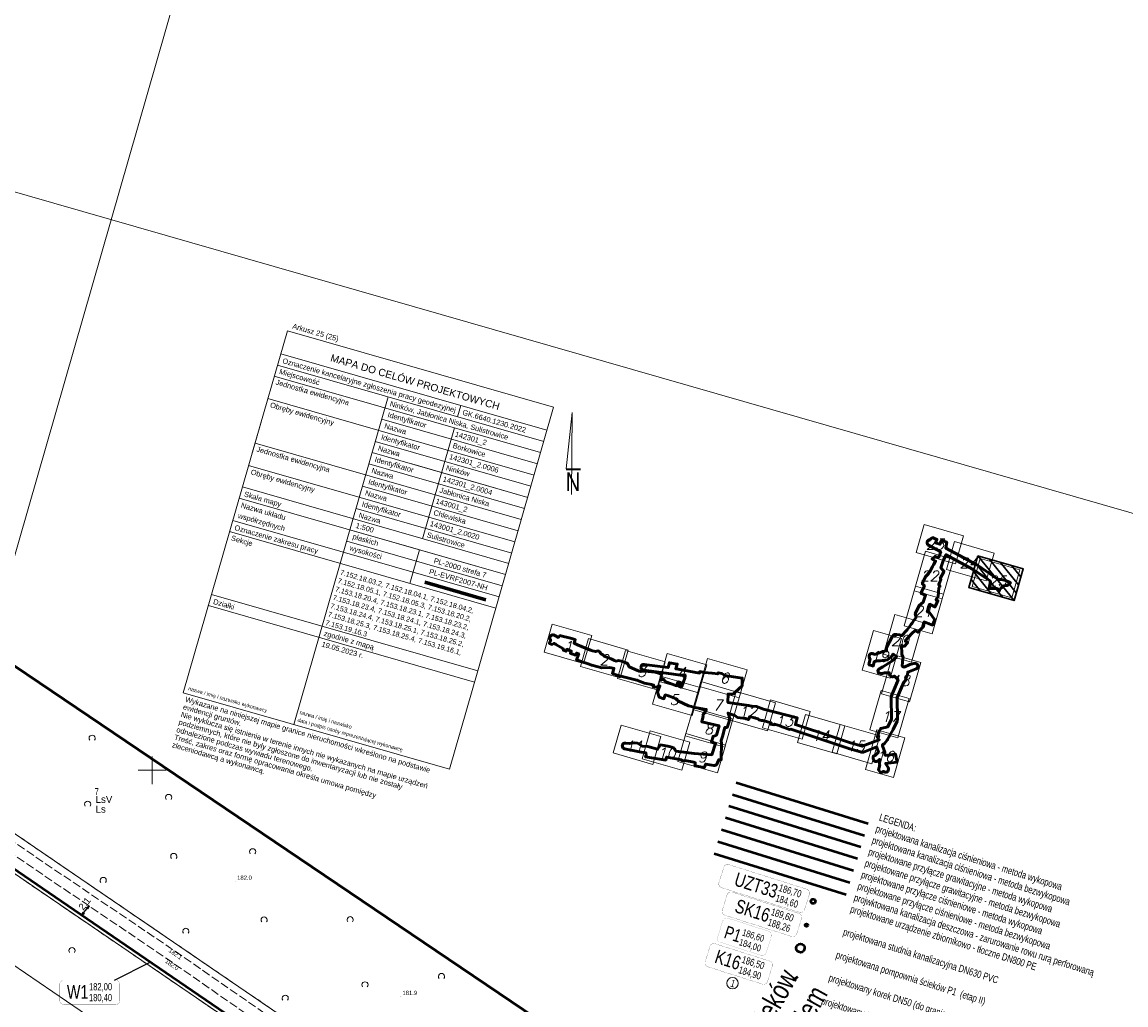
# Model space of a CAD drawing. Header units: metres. Extents: x 7482748 to 7484637, y 5684406 to 5687014.
# Tile 178 of 180: x 7484077 to 7484274, y 5686458 to 5686634. Entities that reach past the tile are written whole.
import ezdxf
from ezdxf.enums import TextEntityAlignment as Align
from ezdxf.lldxf.tags import DXFTag

# ---------------------------------------------------------------- set-up
doc = ezdxf.new("R2010")
doc.units = ezdxf.units.M
doc.header["$MEASUREMENT"] = 0
for name, pattern in [('1', [1.5, 1, -0.5]), ('KTJZ01_500', [2, 1.5, -0.5]), ('l217_500', [2, 1.5, -0.5]), ('l218_500', [1, 0.5, -0.5])]:
    doc.linetypes.add(name, pattern=pattern)
for name, color, linetype, lineweight in [('.domiar', 250, 'Continuous', 9), ('.k deszczowa', 200, 'Continuous', 50), ('.ks gawitacja', 34, 'Continuous', 50), ('.ks tłoczny', 104, 'Continuous', 50), ('_Dzialki', 7, 'Continuous', 0), ('_Dzialki_opis', 7, 'Continuous', 0), ('_Kontury', 7, 'Continuous', 0), ('_Kontury_opis', 7, 'Continuous', 0), ('_Podzial_sekcyjny_krzyze', 7, '1', 13), ('_Szkic_arkuszy', 7, 'Continuous', 0), ('_tabelka', 7, 'Continuous', 0), ('_Uzytki', 7, 'Continuous', 0), ('_Uzytki_opis', 7, 'Continuous', 0), ('_Zakres2', 7, 'Continuous', 0), ('PTTL02_P', 7, 'Continuous', 13), ('RTPW01_P', 7, 'Continuous', 0)]:
    doc.layers.add(name, color=color, linetype=linetype, lineweight=lineweight)
doc.layers.add('.przyłącza', color=32, linetype='Continuous', lineweight=50, true_color=0xbd5e00)
doc.layers.add('_ramki_nieplotowane', color=7, linetype='Continuous', lineweight=0, plot=False)
doc.layers.add('IS_Węzeł_sieci_kanalizacyjnej_-_opisy', color=7, linetype='Continuous')
doc.layers.add('KTJZ01_O', color=7, linetype='KTJZ01_500', lineweight=13, transparency=0.5)
doc.layers.add('RTPW01_G', color=7, linetype='Continuous', lineweight=13, transparency=0.25)
doc.styles.get("Standard").update_dxf_attribs({"font": 'simplex.shx', "width": 0.75})
doc.styles.add('STYL_ARIAL', font='simplex.shx', dxfattribs={"width": 0.75, "oblique": 0.1})
doc.styles.add('Style-Arial', font='arial.ttf')
doc.styles.add('Style-COMPRESSED', font='COMPRESSED.shx')
doc.styles.add('Style-ITALIC_1250', font='ITALIC_1250.shx')
tags = doc.linetypes.add('SOLID', pattern=[10, 10, 0]).pattern_tags.tags
tags[6:7] = [DXFTag(74, 4), DXFTag(75, 0), DXFTag(340, '0'), DXFTag(46, 0.0), DXFTag(50, 0.0), DXFTag(44, 0.0), DXFTag(45, 0.0)]
tags[4:5] = [DXFTag(74, 4), DXFTag(75, 0), DXFTag(340, '0'), DXFTag(46, 0.0), DXFTag(50, 0.0), DXFTag(44, 0.0), DXFTag(45, 0.0)]
doc.dimstyles.get("Standard").update_dxf_attribs({"dimtxt": 0.18, "dimasz": 0.18, "dimexe": 0.18, "dimexo": 0.0625, "dimgap": 0.09, "dimtad": 0, "dimtih": 1, "dimtoh": 1, "dimdec": 4, "dimzin": 0, "dimdsep": 46, "dimtxsty": 'Standard', "dimcen": 0.09, "dimadec": 0, "dimazin": 0, "dimtfac": 1, "dimtdec": 4, "dimtofl": 0, "dimtmove": 0, "dimatfit": 3, "dimfxl": 0, "dimtolj": 1, "dimtzin": 0, "dimarcsym": 0})

# ---------------------------------------------------------------- blocks, each defined once
blk = doc.blocks.new('RTPW01')
at = {"layer": 'RTPW01_P', "linetype": 'Continuous', "lineweight": 0}
h = blk.add_hatch(color=256, dxfattribs=at)
edge = h.paths.add_edge_path()
edge.add_arc((0, 0), 0.045, 0, 360)
blk = doc.blocks.new('PTTL02')
at = {"layer": 'PTTL02_P', "linetype": 'Continuous', "lineweight": 13}
blk.add_arc((0, 0), 0.55, 320.48, 219.52, dxfattribs=at)
blk = doc.blocks.new('*U485')
at = {"layer": '_Szkic_arkuszy', "color": 5, "linetype": 'Continuous', "lineweight": 30}
for p, q in [((-80.53, 100.4), (80.53, -100.4)), ((-90.67, 65.1), (30.55, -86.04)), ((-30.55, 86.04), (90.67, -65.1)), ((19.43, 71.68), (100.82, -29.8)), ((69.4, 57.31), (110.96, 5.5)), ((-100.82, 29.8), (-19.43, -71.67)), ((-110.96, -5.5), (-69.4, -57.31))]:
    blk.add_line(p, q, dxfattribs=at)
at = {"layer": '_Szkic_arkuszy', "color": 5, "linetype": 'Continuous', "lineweight": 30, "flags": 128}
blk.add_lwpolyline([(-80.53, 100.4), (-121.54, -42.33), (80.53, -100.4), (121.54, 42.33), (-80.53, 100.4)], close=True, dxfattribs=at)
blk = doc.blocks.new('TerminatorOpen_0.5')
at = {"color": 0, "linetype": 'ByBlock', "lineweight": -2}
for q in [(-1, 0.25), (-1, 0), (-1, -0.25)]:
    blk.add_line((0, 0), q, dxfattribs=at)
blk = doc.blocks.new('*D832')
at = {"layer": '.domiar', "color": 0, "linetype": 'Continuous', "lineweight": -2, "transparency": 16777216}
for p, q in [((7484087.81, 5686474.6), (7484088.34, 5686475.25)), ((7484088.93, 5686475.56), (7484088.95, 5686475.54)), ((7484087.64, 5686473.95), (7484087.66, 5686473.93))]:
    blk.add_line(p, q, dxfattribs=at)
at = {"layer": 'Defpoints', "color": 0, "linetype": 'Continuous', "transparency": 16777216}
for p in [(7484088.69, 5686475.74), (7484088.72, 5686475.73), (7484087.41, 5686474.14)]:
    blk.add_point(p, dxfattribs=at)
at = {"layer": '.domiar', "color": 0, "linetype": 'Continuous', "lineweight": -2, "transparency": 16777216, "xscale": 0.61, "yscale": 0.61, "zscale": 0.61}
for p, rotation in [((7484088.72, 5686475.73), 51.18535426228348), ((7484087.43, 5686474.12), 231.1853542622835)]:
    blk.add_blockref('TerminatorOpen_0.5', p, dxfattribs=dict(at, rotation=rotation))
at = {"layer": '.domiar', "color": 0, "linetype": 'Continuous', "transparency": 16777216, "insert": (7484087.93, 5686476.18), "char_height": 1.2, "attachment_point": 5, "rotation": 51.1854, "style": 'Style-Arial'}
blk.add_mtext('\\A1;2.1', dxfattribs=at)

msp = doc.modelspace()

# ---------------------------------------------------------------- linework, layer by layer
at = {"layer": '.domiar', "linetype": 'Continuous'}
msp.add_circle((7484203.69058, 5686461.94658), 1.02127, dxfattribs=at)
at = {"layer": '.k deszczowa', "linetype": 'Continuous'}
msp.add_lwpolyline([(7484200.40764, 5686485.11302), (7484224.00045, 5686477.78914)], dxfattribs=at)
at = {"layer": '.ks gawitacja', "linetype": 'Continuous'}
msp.add_ellipse((7484215.84213, 5686468.21967), major_axis=(0.74994, -0.00962), ratio=1, dxfattribs=at)
at = {"layer": '.ks tłoczny', "linetype": 'Continuous'}
for points in [[(7484177.61736, 5686412.87505), (7484177.61736, 5686412.87505), (7484149.6997, 5686431.50529), (7484089.48226, 5686472.6878), (7484016.53759, 5686522.56878), (7484005.44861, 5686535.54326), (7483945.92474, 5686576.35802), (7483932.70708, 5686584.53845), (7483886.83163, 5686609.61378), (7483772.50389, 5686673.23231), (7483703.22194, 5686711.48614), (7483625.18211, 5686754.78633), (7483625.18211, 5686754.78633), (7483625.18211, 5686754.78633)], [(7484204.35908, 5686497.842), (7484227.95189, 5686490.51811)], [(7484201.74864, 5686489.43286), (7484225.34145, 5686482.10897)], [(7484215.38513, 5686463.08902), (7484214.42817, 5686462.51287)]]:
    msp.add_lwpolyline(points, dxfattribs=at)
at = {"layer": '.ks tłoczny', "color": 111, "linetype": 'Continuous', "true_color": 0x70ffb8}
for points in [[(7484203.68846, 5686495.6817), (7484227.28127, 5686488.35781)], [(7484201.07814, 5686487.27294), (7484224.67095, 5686479.94905)]]:
    msp.add_lwpolyline(points, dxfattribs=at)
at = {"layer": '.ks tłoczny', "linetype": 'Continuous'}
msp.add_circle((7484218.10973, 5686476.58744), 0.4, dxfattribs=at)
at = {"layer": '.przyłącza', "linetype": 'Continuous'}
msp.add_lwpolyline([(7484203.06583, 5686493.67598), (7484226.65864, 5686486.35209)], dxfattribs=at)
at = {"layer": '.przyłącza', "color": 9, "linetype": 'Continuous', "true_color": 0xd19cc7}
msp.add_lwpolyline([(7484202.41926, 5686491.59316), (7484226.01207, 5686484.26927)], dxfattribs=at)
at = {"layer": '.przyłącza', "linetype": 'Continuous'}
msp.add_circle((7484216.90529, 5686472.33606), 0.25, dxfattribs=at)
at = {"layer": '_Dzialki', "color": 96, "linetype": 'Continuous', "true_color": 0x008000, "flags": 128}
for points in [[(7483943.6, 5686578.77), (7484179.11, 5686417.84)], [(7484009.4, 5686526.6), (7484177.27, 5686411.98)], [(7484211.68, 5686372), (7484001.63, 5686515.43)]]:
    msp.add_lwpolyline(points, dxfattribs=at)
at = {"layer": '_Kontury', "color": 96, "linetype": 'l217_500', "true_color": 0x008000, "flags": 128}
for points in [[(7484177.27, 5686411.98), (7484009.4, 5686526.6)], [(7484042.9, 5686510.92), (7484179.11, 5686417.84)]]:
    msp.add_lwpolyline(points, dxfattribs=at)
at = {"layer": '_Podzial_sekcyjny_krzyze', "linetype": 'Continuous'}
for p, q in [((7484100, 5686497.5), (7484100, 5686502.5)), ((7484097.5, 5686500), (7484102.5, 5686500))]:
    msp.add_line(p, q, dxfattribs=at)
at = {"layer": '_ramki_nieplotowane', "color": 3, "linetype": 'Continuous', "lineweight": 0, "flags": 128}
for points in [[(7483724.51, 5686839.85), (7483642.48, 5686554.39), (7484046.62, 5686438.25), (7484128.65, 5686723.71), (7483724.51, 5686839.85)], [(7483978.95, 5686631.07), (7483896.92, 5686345.61), (7484301.06, 5686229.48), (7484383.09, 5686514.94), (7483978.95, 5686631.07)]]:
    msp.add_lwpolyline(points, close=True, dxfattribs=at)
at = {"layer": '_Szkic_arkuszy', "color": 7, "linetype": 'Continuous', "lineweight": 0, "flags": 128}
for points in [[(7484237.93, 5686543.92), (7484236.49, 5686538.93), (7484243.56, 5686536.89), (7484245, 5686541.89), (7484237.93, 5686543.92)], [(7484243.38, 5686540.87), (7484241.94, 5686535.88), (7484249.01, 5686533.84), (7484250.45, 5686538.84), (7484243.38, 5686540.87)], [(7484236.17, 5686532.06), (7484241.17, 5686530.63), (7484243.2, 5686537.7), (7484238.21, 5686539.14), (7484236.17, 5686532.06)], [(7484247.96, 5686537.85), (7484246.52, 5686532.86), (7484253.6, 5686530.82), (7484255.03, 5686535.82), (7484247.96, 5686537.85)], [(7484234.35, 5686525.85), (7484239.35, 5686524.41), (7484241.38, 5686531.48), (7484236.39, 5686532.92), (7484234.35, 5686525.85)], [(7484171.47, 5686526.1), (7484170.03, 5686521.1), (7484177.1, 5686519.07), (7484178.54, 5686524.07), (7484171.47, 5686526.1)], [(7484230.69, 5686520.78), (7484235.69, 5686519.35), (7484237.72, 5686526.42), (7484232.72, 5686527.85), (7484230.69, 5686520.78)], [(7484226.89, 5686517.92), (7484231.89, 5686516.48), (7484233.92, 5686523.56), (7484228.92, 5686524.99), (7484226.89, 5686517.92)], [(7484177.96, 5686523.54), (7484176.53, 5686518.54), (7484183.6, 5686516.51), (7484185.04, 5686521.5), (7484177.96, 5686523.54)], [(7484184.6, 5686521.43), (7484183.17, 5686516.43), (7484190.24, 5686514.4), (7484191.67, 5686519.39), (7484184.6, 5686521.43)], [(7484192.02, 5686520.87), (7484190.58, 5686515.87), (7484197.65, 5686513.84), (7484199.09, 5686518.83), (7484192.02, 5686520.87)], [(7484230.3, 5686513.65), (7484235.3, 5686512.22), (7484237.33, 5686519.29), (7484232.34, 5686520.73), (7484230.3, 5686513.65)], [(7484199.25, 5686520), (7484197.81, 5686515), (7484204.89, 5686512.97), (7484206.32, 5686517.96), (7484199.25, 5686520)], [(7484190.86, 5686516.82), (7484189.42, 5686511.83), (7484196.49, 5686509.8), (7484197.93, 5686514.79), (7484190.86, 5686516.82)], [(7484198.06, 5686515.86), (7484196.62, 5686510.86), (7484203.7, 5686508.83), (7484205.13, 5686513.82), (7484198.06, 5686515.86)], [(7484228.24, 5686507.22), (7484233.23, 5686505.78), (7484235.27, 5686512.86), (7484230.27, 5686514.29), (7484228.24, 5686507.22)], [(7484204.33, 5686514.07), (7484202.9, 5686509.08), (7484209.97, 5686507.04), (7484211.41, 5686512.04), (7484204.33, 5686514.07)], [(7484210.49, 5686512.57), (7484209.06, 5686507.58), (7484216.13, 5686505.54), (7484217.56, 5686510.54), (7484210.49, 5686512.57)], [(7484196.71, 5686511.15), (7484195.27, 5686506.15), (7484202.34, 5686504.12), (7484203.78, 5686509.12), (7484196.71, 5686511.15)], [(7484216.73, 5686509.98), (7484215.3, 5686504.98), (7484222.37, 5686502.95), (7484223.8, 5686507.94), (7484216.73, 5686509.98)], [(7484183.8, 5686508.09), (7484182.37, 5686503.1), (7484189.44, 5686501.07), (7484190.88, 5686506.06), (7484183.8, 5686508.09)], [(7484189.01, 5686507.06), (7484187.57, 5686502.06), (7484194.64, 5686500.03), (7484196.08, 5686505.02), (7484189.01, 5686507.06)], [(7484195.39, 5686506.56), (7484193.95, 5686501.56), (7484201.02, 5686499.53), (7484202.46, 5686504.52), (7484195.39, 5686506.56)], [(7484222.96, 5686508.21), (7484221.52, 5686503.22), (7484228.6, 5686501.18), (7484230.03, 5686506.18), (7484222.96, 5686508.21)], [(7484227.47, 5686500.17), (7484232.46, 5686498.74), (7484234.49, 5686505.81), (7484229.5, 5686507.24), (7484227.47, 5686500.17)]]:
    msp.add_lwpolyline(points, close=True, dxfattribs=at)
at = {"layer": '_Szkic_arkuszy', "color": 252, "linetype": 'Continuous', "lineweight": 53, "flags": 128}
msp.add_lwpolyline([(7484202.3, 5686516.92), (7484205.43, 5686516.49), (7484205.42, 5686515.09), (7484204.16, 5686513.96), (7484203.88, 5686513.7), (7484203.86, 5686513.7), (7484203.86, 5686513.69), (7484202.91, 5686513.62), (7484202.87, 5686512.16), (7484202.87, 5686512.13), (7484206.15, 5686511.66), (7484206.47, 5686511.6), (7484206.61, 5686511.57), (7484207.03, 5686511.49), (7484207.21, 5686511.45), (7484207.97, 5686511.38), (7484209.24, 5686510.92), (7484215.28, 5686509.38), (7484214.95, 5686508.17), (7484221.61, 5686505.98), (7484224.79, 5686504.9), (7484226.87, 5686504.3), (7484229.7, 5686505.37), (7484229.92, 5686505.47), (7484229.55, 5686505.91), (7484229.66, 5686506.21), (7484229.91, 5686506.97), (7484230.18, 5686507.49), (7484231.45, 5686507.77), (7484232.1, 5686509.12), (7484232.05, 5686513.1), (7484232.06, 5686513.19), (7484232.1, 5686513.32), (7484233.3, 5686516.2), (7484232.62, 5686516.84), (7484232.5, 5686516.76), (7484232.37, 5686516.72), (7484232.23, 5686516.71), (7484232.1, 5686516.74), (7484231.98, 5686516.8), (7484231.88, 5686516.89), (7484231.8, 5686517.01), (7484231.76, 5686517.14), (7484231.75, 5686517.27), (7484231.72, 5686517.37), (7484231.72, 5686517.43), (7484230.85, 5686517.41), (7484230.71, 5686517.35), (7484230.58, 5686517.33), (7484230.47, 5686517.3), (7484230.33, 5686517.32), (7484230.2, 5686517.33), (7484230.03, 5686517.35), (7484229.77, 5686517.41), (7484229.65, 5686517.86), (7484229.76, 5686518.02), (7484229.92, 5686518.13), (7484230.08, 5686518.21), (7484230.15, 5686518.25), (7484230.23, 5686518.29), (7484230.55, 5686518.49), (7484232.16, 5686519.52), (7484232.66, 5686519.95), (7484233, 5686520.25), (7484232.92, 5686520.41), (7484232.45, 5686520.73), (7484232.4, 5686520.76), (7484232.37, 5686520.74), (7484232.2, 5686520.45), (7484231.97, 5686520.2), (7484231.4, 5686519.73), (7484230.07, 5686519.57), (7484229.45, 5686519.54), (7484229.04, 5686519.37), (7484228.81, 5686518.64), (7484228.51, 5686518.74), (7484228.07, 5686518.86), (7484228.27, 5686519.97), (7484228.19, 5686520.07), (7484228.13, 5686520.19), (7484228.1, 5686520.32), (7484228.11, 5686520.46), (7484228.15, 5686520.58), (7484228.22, 5686520.7), (7484228.32, 5686520.79), (7484228.44, 5686520.86), (7484228.57, 5686520.89), (7484228.7, 5686520.88), (7484228.83, 5686520.85), (7484228.95, 5686520.78), (7484229.02, 5686520.72), (7484229.29, 5686520.74), (7484230.44, 5686521.17), (7484230.58, 5686521.26), (7484231.24, 5686521.35), (7484231.2, 5686521.97), (7484232.26, 5686523.87), (7484232.56, 5686524.27), (7484233.08, 5686524.26), (7484233.58, 5686524.22), (7484233.92, 5686524.04), (7484234.92, 5686525.1), (7484235.05, 5686525.29), (7484235.26, 5686525.58), (7484235.5, 5686525.93), (7484235.62, 5686526.11), (7484235.78, 5686526.32), (7484236.06, 5686526.7), (7484236.31, 5686527.01), (7484236.51, 5686527.32), (7484236.35, 5686527.98), (7484237.08, 5686529.43), (7484237.77, 5686530.05), (7484238.2, 5686531.28), (7484237.38, 5686531.68), (7484237.98, 5686532.99), (7484237.62, 5686533.37), (7484238.26, 5686534.72), (7484238.95, 5686535.48), (7484239.46, 5686536.42), (7484239.63, 5686536.73), (7484239.98, 5686537.39), (7484239.37, 5686537.74), (7484239.91, 5686538.23), (7484240.32, 5686538.04), (7484240.56, 5686538.12), (7484240.92, 5686539.04), (7484238.75, 5686540.24), (7484238.62, 5686540.33), (7484238.54, 5686540.44), (7484238.49, 5686540.57), (7484238.48, 5686540.7), (7484238.5, 5686540.84), (7484238.55, 5686540.96), (7484238.63, 5686541.07), (7484238.74, 5686541.15), (7484238.86, 5686541.2), (7484239, 5686541.22), (7484239.08, 5686541.3), (7484239.21, 5686541.41), (7484239.42, 5686541.61), (7484239.69, 5686541.5), (7484240.23, 5686541.27), (7484240, 5686540.67), (7484240.77, 5686540.42), (7484241.04, 5686541.06), (7484241.98, 5686540.77), (7484241.86, 5686540.08), (7484241.81, 5686539.75), (7484241.83, 5686539.73), (7484244.24, 5686538.41), (7484247.25, 5686536.78), (7484247.29, 5686536.75), (7484247.46, 5686536.64), (7484251.18, 5686534.12), (7484251.73, 5686534.08), (7484252.25, 5686533.99), (7484252.49, 5686533.93), (7484253.24, 5686533.64), (7484253.35, 5686533.4), (7484253.35, 5686533.4), (7484253.22, 5686533.33), (7484252.83, 5686533.06), (7484252.61, 5686533.03), (7484252.17, 5686532.97), (7484252.07, 5686532.86), (7484251.92, 5686532.69), (7484251.9, 5686532.68), (7484251.69, 5686532.57), (7484251.64, 5686532.54), (7484251.54, 5686532.38), (7484251.52, 5686532.35), (7484251.4, 5686532.22), (7484251.4, 5686532.07), (7484251.28, 5686532.16), (7484251.13, 5686532.38), (7484251.03, 5686532.44), (7484250.92, 5686532.47), (7484250.78, 5686532.47), (7484249.78, 5686532.49), (7484249.55, 5686532.48), (7484249.8, 5686533.79), (7484246.87, 5686535.77), (7484246.72, 5686535.87), (7484243.74, 5686537.49), (7484241.85, 5686538.52), (7484241.49, 5686537.71), (7484241.3, 5686537.26), (7484240.94, 5686536.19), (7484241.47, 5686535.6), (7484241.45, 5686535.48), (7484240.83, 5686534.31), (7484240.95, 5686534.09), (7484240.77, 5686533.62), (7484240.56, 5686533.25), (7484240.76, 5686532.85), (7484240.59, 5686532.63), (7484240.43, 5686531.09), (7484240.04, 5686530.49), (7484240.4, 5686530.31), (7484240.23, 5686529.91), (7484240.04, 5686529.5), (7484239.94, 5686529.3), (7484239.88, 5686529.2), (7484239.4, 5686529.43), (7484238.91, 5686529.69), (7484238.7, 5686529.24), (7484238.64, 5686528.99), (7484238.58, 5686528.67), (7484238.49, 5686528.34), (7484238.92, 5686528.18), (7484239.83, 5686526.92), (7484239.82, 5686526.75), (7484239.41, 5686525.97), (7484238.85, 5686526.2), (7484237.93, 5686526.53), (7484237.83, 5686525.71), (7484236.83, 5686524.67), (7484236.33, 5686525), (7484235.75, 5686524.45), (7484234.56, 5686523.12), (7484234.98, 5686522.8), (7484234.36, 5686522.16), (7484233.9, 5686522.32), (7484233.96, 5686520.87), (7484233.96, 5686520.79), (7484233.94, 5686520.71), (7484234.12, 5686520.35), (7484234.17, 5686520.22), (7484234.17, 5686520.08), (7484234.16, 5686520.02), (7484234.04, 5686518.63), (7484234.39, 5686518.46), (7484235.38, 5686518.9), (7484236.13, 5686519.1), (7484236.28, 5686519.13), (7484236.41, 5686519.12), (7484236.54, 5686519.08), (7484236.65, 5686519), (7484236.74, 5686518.9), (7484236.8, 5686518.78), (7484236.83, 5686518.65), (7484236.82, 5686518.51), (7484236.78, 5686518.38), (7484236.71, 5686518.27), (7484236.61, 5686518.18), (7484236.49, 5686518.11), (7484235.02, 5686517.56), (7484235.02, 5686517.46), (7484234.99, 5686517.13), (7484234.73, 5686516.51), (7484234.69, 5686516.38), (7484234.59, 5686516.08), (7484234.33, 5686515.77), (7484233.1, 5686513), (7484233.16, 5686509.01), (7484233.15, 5686508.91), (7484233.1, 5686508.78), (7484232.39, 5686507.3), (7484232.38, 5686507.27), (7484231.38, 5686505.48), (7484231.34, 5686505.42), (7484230.87, 5686504.82), (7484230.78, 5686504.72), (7484230.67, 5686504.66), (7484230.51, 5686504.59), (7484230.51, 5686504.38), (7484230.9, 5686503.26), (7484230.93, 5686503.07), (7484230.99, 5686502.67), (7484232.82, 5686502.89), (7484233.12, 5686501.46), (7484231.04, 5686501.24), (7484231.51, 5686500.48), (7484231.57, 5686500.34), (7484231.58, 5686500.2), (7484231.57, 5686500.07), (7484231.52, 5686499.94), (7484231.43, 5686499.84), (7484231.33, 5686499.75), (7484231.2, 5686499.7), (7484231.07, 5686499.68), (7484230.94, 5686499.69), (7484230.81, 5686499.74), (7484230.7, 5686499.82), (7484230.23, 5686499.55), (7484229.76, 5686500.11), (7484230, 5686500.9), (7484229.97, 5686501.03), (7484229.96, 5686501.17), (7484230.01, 5686501.67), (7484229.98, 5686501.94), (7484229.74, 5686501.71), (7484229.62, 5686501.62), (7484229.49, 5686501.58), (7484229.36, 5686501.56), (7484229.22, 5686501.59), (7484229.1, 5686501.64), (7484229, 5686501.73), (7484228.92, 5686501.84), (7484228.87, 5686501.96), (7484228.83, 5686502.12), (7484228.82, 5686502.29), (7484228.85, 5686502.43), (7484228.89, 5686502.52), (7484228.96, 5686502.58), (7484229, 5686502.61), (7484229.18, 5686502.67), (7484229.78, 5686503.22), (7484229.49, 5686504.1), (7484229.48, 5686504.17), (7484227.08, 5686503.25), (7484227.01, 5686503.23), (7484226.88, 5686503.22), (7484226.74, 5686503.24), (7484224.49, 5686503.89), (7484224.46, 5686503.9), (7484221.28, 5686504.98), (7484214.63, 5686507.17), (7484214.11, 5686507.34), (7484213.9, 5686507.31), (7484212.3, 5686507.91), (7484212.22, 5686507.94), (7484211.22, 5686508.27), (7484211.15, 5686508.2), (7484211, 5686508.16), (7484210.53, 5686508.23), (7484210.62, 5686508.48), (7484209.11, 5686508.93), (7484208.88, 5686508.93), (7484208.39, 5686509.03), (7484208.31, 5686509.18), (7484207.6, 5686509.39), (7484206.79, 5686509.61), (7484206.54, 5686509.08), (7484206.13, 5686509.19), (7484206.05, 5686509.28), (7484204.58, 5686509.46), (7484204.13, 5686509.78), (7484203.76, 5686509.9), (7484203.22, 5686510.1), (7484202.9, 5686510.24), (7484203.2, 5686509.26), (7484203.08, 5686508.73), (7484202.72, 5686507.67), (7484202.33, 5686507.68), (7484201.9, 5686506.02), (7484201.7, 5686505.31), (7484201.75, 5686504.79), (7484201.74, 5686504.63), (7484201.65, 5686502.36), (7484201.66, 5686502.32), (7484201.68, 5686501.89), (7484201.33, 5686501.88), (7484201.24, 5686501.9), (7484201.01, 5686501.31), (7484200.98, 5686501.2), (7484200.91, 5686501.09), (7484200.81, 5686500.99), (7484200.69, 5686500.93), (7484200.69, 5686500.93), (7484200.66, 5686500.91), (7484200.53, 5686500.88), (7484200.39, 5686500.89), (7484198.92, 5686501.12), (7484198.65, 5686500.5), (7484196.98, 5686500.79), (7484197.01, 5686501.1), (7484197.05, 5686501.35), (7484196.82, 5686501.43), (7484196.79, 5686501.44), (7484195.24, 5686501.73), (7484195.1, 5686501.72), (7484194.71, 5686501.75), (7484194.61, 5686501.8), (7484194.56, 5686501.86), (7484192.35, 5686502.3), (7484191.93, 5686502.38), (7484191.78, 5686501.83), (7484190.7, 5686502.01), (7484188.17, 5686502.39), (7484188.25, 5686502.75), (7484188.22, 5686503.1), (7484187.37, 5686503.27), (7484184.43, 5686503.84), (7484184.29, 5686503.89), (7484184.18, 5686503.97), (7484184.09, 5686504.08), (7484184.03, 5686504.2), (7484184.01, 5686504.33), (7484184.02, 5686504.47), (7484184.06, 5686504.59), (7484184.14, 5686504.71), (7484184.24, 5686504.8), (7484184.36, 5686504.85), (7484184.5, 5686504.88), (7484184.63, 5686504.87), (7484185.32, 5686504.77), (7484186.22, 5686504.94), (7484186.74, 5686504.83), (7484187.33, 5686504.47), (7484187.57, 5686504.31), (7484188.58, 5686504.28), (7484190.32, 5686503.77), (7484190.81, 5686504.53), (7484192.15, 5686504.29), (7484192.86, 5686504.15), (7484193.17, 5686504.04), (7484193.55, 5686503.44), (7484196.83, 5686503.03), (7484199.98, 5686502.77), (7484200.68, 5686504.82), (7484199.93, 5686505.11), (7484200.24, 5686506.06), (7484200.87, 5686506.31), (7484201.29, 5686507.96), (7484198.21, 5686508.67), (7484198.43, 5686509.66), (7484198.42, 5686509.79), (7484198.44, 5686509.92), (7484198.5, 5686510.05), (7484198.58, 5686510.15), (7484198.69, 5686510.23), (7484199, 5686510.9), (7484196.65, 5686511.3), (7484196.35, 5686511.4), (7484195.82, 5686511.54), (7484193.91, 5686512.42), (7484193.35, 5686512.91), (7484192.43, 5686513.23), (7484191.69, 5686513.49), (7484191.43, 5686512.78), (7484190.58, 5686513.1), (7484190.29, 5686513.97), (7484190.74, 5686515.08), (7484190.25, 5686514.94), (7484189.87, 5686514.87), (7484189.52, 5686514.98), (7484189.61, 5686515.25), (7484189.22, 5686515.32), (7484187.98, 5686515.6), (7484186.62, 5686516.13), (7484183.29, 5686516.96), (7484182.24, 5686517.32), (7484182.35, 5686517.74), (7484182.52, 5686518.22), (7484182.32, 5686518.26), (7484181.75, 5686518.39), (7484180.36, 5686518.3), (7484178.55, 5686518.79), (7484177.72, 5686519.1), (7484175.83, 5686519.74), (7484176.24, 5686520.8), (7484175.84, 5686520.95), (7484175.63, 5686520.61), (7484174.99, 5686520.83), (7484174.74, 5686520.92), (7484174.88, 5686521.31), (7484174.72, 5686521.37), (7484174.12, 5686521.64), (7484173.95, 5686521.28), (7484173.46, 5686521.47), (7484173.5, 5686521.73), (7484172.15, 5686522.49), (7484172, 5686522.58), (7484171.86, 5686522.72), (7484171.5, 5686522.49), (7484170.99, 5686522.69), (7484171, 5686522.85), (7484171.18, 5686523.14), (7484171.23, 5686523.29), (7484171.14, 5686523.41), (7484171.08, 5686523.53), (7484171.06, 5686523.67), (7484171.07, 5686523.8), (7484171.12, 5686523.93), (7484171.2, 5686524.04), (7484171.3, 5686524.12), (7484171.43, 5686524.18), (7484171.56, 5686524.2), (7484171.7, 5686524.19), (7484171.82, 5686524.15), (7484171.93, 5686524.07), (7484172.58, 5686523.74), (7484172.85, 5686524.08), (7484173.26, 5686523.98), (7484174.51, 5686523.68), (7484174.98, 5686523.55), (7484175.53, 5686523.37), (7484175.6, 5686523.36), (7484175.4, 5686522.71), (7484176, 5686522.43), (7484176.74, 5686522.16), (7484178.34, 5686521.48), (7484178.66, 5686521.37), (7484179.27, 5686521.21), (7484179.65, 5686521.33), (7484179.79, 5686521.27), (7484179.99, 5686521.2), (7484180.04, 5686521.06), (7484180.06, 5686520.98), (7484180.11, 5686520.93), (7484180.27, 5686520.79), (7484180.29, 5686520.78), (7484180.45, 5686520.71), (7484180.91, 5686520.32), (7484182.02, 5686519.91), (7484182.36, 5686519.75), (7484182.6, 5686519.64), (7484182.9, 5686519.53), (7484183.35, 5686519.6), (7484183.85, 5686519.52), (7484184.51, 5686519.29), (7484184.93, 5686519.07), (7484185.26, 5686518.5), (7484186.73, 5686517.85), (7484186.9, 5686517.81), (7484187.01, 5686517.75), (7484187.33, 5686517.65), (7484187.99, 5686517.73), (7484189.25, 5686517.61), (7484189.91, 5686517.56), (7484190.66, 5686517.32), (7484191.02, 5686517.18), (7484190.97, 5686516.67), (7484190.89, 5686516.35), (7484190.95, 5686516.14), (7484191.25, 5686516.3), (7484191.51, 5686516.19), (7484191.67, 5686515.86), (7484193.71, 5686515.11), (7484194.01, 5686515.83), (7484194.45, 5686515.68), (7484194.19, 5686514.98), (7484194.37, 5686514.93), (7484194.51, 5686514.84), (7484194.64, 5686514.98), (7484195.19, 5686516.48), (7484195.27, 5686516.89), (7484192.73, 5686517.24), (7484187.8, 5686517.89), (7484187.65, 5686517.94), (7484187.53, 5686518.01), (7484187.44, 5686518.11), (7484187.37, 5686518.23), (7484187.34, 5686518.36), (7484187.35, 5686518.49), (7484187.38, 5686518.62), (7484187.45, 5686518.74), (7484187.55, 5686518.83), (7484187.67, 5686518.9), (7484187.8, 5686518.93), (7484187.93, 5686518.93), (7484192.18, 5686518.37), (7484192.43, 5686519.22), (7484193.82, 5686519), (7484193.57, 5686518.16), (7484193.98, 5686518.09), (7484197.81, 5686517.37), (7484197.86, 5686517.64), (7484198.36, 5686517.56), (7484198.48, 5686517.53), (7484198.63, 5686517.52), (7484198.65, 5686517.51), (7484200.06, 5686517.34), (7484201.07, 5686517.23), (7484201.15, 5686517.45), (7484201.81, 5686517.3), (7484202.3, 5686516.92)], close=True, dxfattribs=at)
at = {"layer": '_tabelka', "color": 7, "linetype": 'Continuous', "lineweight": 0}
for p, q in [((7484158.19, 5686517.77), (7484171.73, 5686564.9)), ((7484175.07, 5686563.94), (7484173.97, 5686553.91)), ((7484174.96, 5686549.28), (7484175.07, 5686563.94)), ((7484119.53, 5686562.47), (7484110.61, 5686531.45)), ((7484173.97, 5686553.91), (7484176.52, 5686553.91)), ((7484173.99, 5686553.73), (7484176.54, 5686553.73)), ((7484110.61, 5686531.45), (7484105.56, 5686513.87)), ((7484153.14, 5686500.2), (7484158.19, 5686517.77)), ((7484105.56, 5686513.87), (7484153.14, 5686500.2))]:
    msp.add_line(p, q, dxfattribs=at)
at = {"layer": '_tabelka', "color": 250, "linetype": 'Continuous', "lineweight": 70}
msp.add_line((7484148.72, 5686533.63), (7484159.61, 5686530.49), dxfattribs=at)
at = {"layer": '_tabelka', "color": 7, "linetype": 'Continuous', "lineweight": 0, "flags": 128}
for points in [[(7484171.73, 5686564.9), (7484124.16, 5686578.57), (7484117.81, 5686556.48)], [(7484122.97, 5686574.44), (7484170.55, 5686560.77)], [(7484122.39, 5686572.44), (7484169.97, 5686558.77)], [(7484121.82, 5686570.45), (7484169.4, 5686556.78)], [(7484120.67, 5686566.46), (7484168.25, 5686552.78)], [(7484133.61, 5686536.99), (7484142.17, 5686566.76)], [(7484154.57, 5686563.2), (7484155.15, 5686565.19)], [(7484141.02, 5686562.77), (7484168.83, 5686554.78)], [(7484148.31, 5686541.4), (7484154, 5686561.2)], [(7484118.38, 5686558.47), (7484165.96, 5686544.8)], [(7484139.87, 5686558.78), (7484167.68, 5686550.79)], [(7484139.3, 5686556.78), (7484167.1, 5686548.79)], [(7484139.3, 5686556.78), (7484167.1, 5686548.79)], [(7484117.23, 5686554.48), (7484164.81, 5686540.81)], [(7484138.73, 5686554.79), (7484166.53, 5686546.8)], [(7484146.39, 5686554.75), (7484167.1, 5686548.79)], [(7484116.13, 5686550.65), (7484163.71, 5686536.98)], [(7484137.58, 5686550.8), (7484165.38, 5686542.81)], [(7484115.56, 5686548.65), (7484163.14, 5686534.98)], [(7484136.43, 5686546.81), (7484164.24, 5686538.82)], [(7484114.41, 5686544.66), (7484161.99, 5686530.99)], [(7484113.84, 5686542.67), (7484161.42, 5686529)], [(7484135.33, 5686542.97), (7484163.14, 5686534.98)], [(7484135.33, 5686542.97), (7484163.14, 5686534.98)], [(7484134.76, 5686540.98), (7484162.56, 5686532.99)], [(7484142.42, 5686540.93), (7484163.14, 5686534.98)], [(7484146.02, 5686533.42), (7484147.74, 5686539.41)], [(7484125.34, 5686508.19), (7484133.61, 5686536.99)], [(7484110.61, 5686531.45), (7484158.19, 5686517.77)], [(7484110.04, 5686529.45), (7484157.62, 5686515.78)]]:
    msp.add_lwpolyline(points, dxfattribs=at)
at = {"layer": '_Uzytki', "color": 96, "linetype": 'l218_500', "true_color": 0x008000, "flags": 128}
for points in [[(7484177.27, 5686411.98), (7484009.4, 5686526.6)], [(7484042.9, 5686510.92), (7484179.11, 5686417.84)]]:
    msp.add_lwpolyline(points, dxfattribs=at)
at = {"layer": '_Zakres2', "color": 250, "linetype": 'Continuous', "lineweight": 53, "flags": 128}
msp.add_lwpolyline([(7483773.73, 5686699.26), (7483945.73, 5686605.95), (7483948.04, 5686604.56), (7483957.69, 5686598.14), (7484170.76, 5686454.19), (7484202.2, 5686451.85), (7484231.89, 5686446.38), (7484245.17, 5686443.25), (7484288.14, 5686426.46), (7484294.39, 5686412.79), (7484294.39, 5686412.79), (7484287.06, 5686408.83), (7484264.94, 5686393.69), (7484253.95, 5686392.19)], dxfattribs=at)
at = {"layer": 'IS_Węzeł_sieci_kanalizacyjnej_-_opisy', "color": 18, "linetype": 'SOLID', "ltscale": 0.01, "true_color": 0x000000}
for points, const_width in [([(7484201.74389, 5686479.02259), (7484215.66561, 5686474.62421, 0.414214), (7484216.56907, 5686475.09385), (7484217.43669, 5686477.84006, 0.414214), (7484216.96705, 5686478.74351), (7484203.04533, 5686483.1419, 0.414214), (7484202.14187, 5686482.67225), (7484201.27425, 5686479.92605, 0.414214), (7484201.74389, 5686479.02259)], 0.03), ([(7484202.33346, 5686474.10789), (7484214.26257, 5686470.30699, 0.414214), (7484215.16717, 5686470.77442), (7484216.0415, 5686473.5185, 0.414214), (7484215.57406, 5686474.4231), (7484203.64496, 5686478.224, 0.414214), (7484202.74036, 5686477.75657), (7484201.86603, 5686475.01249, 0.414214), (7484202.33346, 5686474.10789)], 0.03), ([(7484201.52635, 5686469.26702), (7484208.76369, 5686466.94053, 0.414214), (7484209.70985, 5686467.42637), (7484210.6305, 5686470.29036, 0.414214), (7484210.14466, 5686471.23653), (7484202.90732, 5686473.56301, 0.414214), (7484201.96116, 5686473.07718), (7484201.04051, 5686470.21318, 0.414214), (7484201.52635, 5686469.26702)], 0.01875), ([(7484199.27522, 5686464.89308), (7484209.04358, 5686461.78798, 0.414214), (7484209.94786, 5686462.25604), (7484210.82032, 5686465.00071, 0.414214), (7484210.35227, 5686465.90499), (7484200.5839, 5686469.01008, 0.414214), (7484199.67962, 5686468.54203), (7484198.80717, 5686465.79736, 0.414214), (7484199.27522, 5686464.89308)], 0.03), ([(7484084.2116, 5686458.1581), (7484093.5116, 5686458.1581, 0.414214), (7484094.2316, 5686458.8781), (7484094.2316, 5686461.7581, 0.414214), (7484093.5116, 5686462.4781), (7484084.2116, 5686462.4781, 0.414214), (7484083.4916, 5686461.7581), (7484083.4916, 5686458.8781, 0.414214), (7484084.2116, 5686458.1581)], 0.03)]:
    msp.add_lwpolyline(points, format="xyb", dxfattribs=dict(at, const_width=const_width))
msp.add_lwpolyline([(7484093.25129, 5686462.4781), (7484099.6495, 5686465.7338)], dxfattribs=at)
at = {"layer": 'KTJZ01_O', "linetype": 'KTJZ01_500', "lineweight": 13, "flags": 128}
msp.add_lwpolyline([(7484293.32, 5686415.13), (7484282.94, 5686412.92), (7484251.98, 5686413.87), (7484233.37, 5686413.11), (7484208.83, 5686416.09), (7484188.29, 5686413.86), (7484180.74, 5686414.39), (7484177.61, 5686415.21), (7484170.5, 5686419.14), (7484102.67, 5686466.31), (7484052.19, 5686500.52), (7484010.4, 5686528.07), (7483996.96, 5686535.47), (7483965.12, 5686558.3), (7483939.23, 5686575.81), (7483935.24, 5686574.24), (7483933.58, 5686575.42), (7483933.92, 5686577.83), (7483930.69, 5686581.1), (7483905.97, 5686594.68), (7483872.45, 5686612.53), (7483837.12, 5686632.95), (7483804.24, 5686651.03), (7483769.34, 5686670.63), (7483746.36, 5686683.43), (7483705.03, 5686705.65), (7483675.07, 5686722.76), (7483644.31, 5686739.48), (7483624.95, 5686750.99), (7483618.11, 5686752.89), (7483619.06, 5686755.8), (7483626.09, 5686752.7), (7483645.27, 5686741.28), (7483676.2, 5686724.1), (7483706.47, 5686707.31), (7483747.68, 5686685.23), (7483770.03, 5686672.41), (7483805.16, 5686652.94), (7483838.04, 5686635.42), (7483873.9, 5686614.53), (7483907.16, 5686596.29), (7483931.44, 5686583.18), (7483936.07, 5686581.56), (7483938.61, 5686583.12), (7483940.72, 5686582.17), (7483940.57, 5686577.93), (7483965.93, 5686560.36), (7483997.91, 5686537.24), (7484011.46, 5686529.98), (7484053.41, 5686501.93), (7484103.3, 5686468.23), (7484171.44, 5686420.94), (7484178.31, 5686417.52), (7484181.11, 5686417.07), (7484188.43, 5686416.77), (7484208.51, 5686418.57), (7484233.62, 5686415.25), (7484251.78, 5686415.94), (7484282.86, 5686415.37), (7484292.4, 5686417.14)], dxfattribs=at)

# ---------------------------------------------------------------- block references
at = {"layer": '_Szkic_arkuszy', "color": 5, "linetype": 'Continuous', "lineweight": 30, "xscale": 0.04, "yscale": 0.04, "zscale": 0.04}
msp.add_blockref('*U485', (7484250.78, 5686534.34), dxfattribs=at)
at = {"layer": 'PTTL02_P', "linetype": 'Continuous', "lineweight": 13}
for p in [(7484089.27, 5686505.74), (7484088.48, 5686493.93), (7484102.95, 5686495.14), (7484103.86, 5686484.6), (7484117.95, 5686485.43), (7484091.26, 5686480.32), (7484120, 5686473.25), (7484135.38, 5686473.3), (7484106.01, 5686471.24), (7484085.68, 5686467.77), (7484151.7, 5686463.15), (7484138.02, 5686461.65), (7484123.78, 5686459.26)]:
    msp.add_blockref('PTTL02', p, dxfattribs=at)
at = {"layer": 'RTPW01_P', "linetype": 'Continuous', "lineweight": 0}
for p in [(7484114.89, 5686480.14), (7484103.3, 5686468.23), (7484102.67, 5686466.31), (7484144.43, 5686459.55)]:
    msp.add_blockref('RTPW01', p, dxfattribs=at)

# ---------------------------------------------------------------- texts
at = {"layer": '_Dzialki_opis', "color": 96, "true_color": 0x008000, "insert": (7484089.74, 5686495.57), "char_height": 1.25, "attachment_point": 7, "line_spacing_factor": 0.6, "style": 'STYL_ARIAL'}
msp.add_mtext('\\fArial|b0|i0|c238238|p39;7', dxfattribs=at)
at = {"layer": '_Kontury_opis', "color": 96, "linetype": 'Continuous', "lineweight": 13, "true_color": 0x008000, "style": 'Style-Arial'}
msp.add_text('LsV', height=1.25, dxfattribs=at).set_placement((7484089.88, 5686494.19))
at = {"layer": '_Szkic_arkuszy', "color": 7, "linetype": 'Continuous', "lineweight": 53, "style": 'Style-ITALIC_1250'}
for s, p in [('23', (7484238.26, 5686539.49)), ('24', (7484244.25, 5686536.12)), ('22', (7484237.28, 5686533.78)), ('25', (7484249.41, 5686532.9)), ('21', (7484236.15, 5686527.43)), ('20', (7484232, 5686522.26)), ('1', (7484173.55, 5686521.23)), ('2', (7484179.96, 5686518.8)), ('19', (7484228.37, 5686519.41)), ('3', (7484186.66, 5686516.72)), ('4', (7484193.81, 5686516.58)), ('6', (7484201.43, 5686515.54)), ('18', (7484232.12, 5686515.1)), ('5', (7484192.45, 5686511.7)), ('7', (7484200.23, 5686510.7)), ('12', (7484204.84, 5686509.55)), ('17', (7484230.28, 5686508.64)), ('8', (7484198.62, 5686506.45)), ('13', (7484211.31, 5686507.86)), ('14', (7484217.82, 5686505.25)), ('11', (7484184.5, 5686503.37)), ('15', (7484224.1, 5686503.41)), ('10', (7484190.32, 5686502.16)), ('9', (7484197.49, 5686501.44)), ('16', (7484229.31, 5686501.53))]:
    msp.add_text(s, height=1.88, dxfattribs=at).set_placement(p)
at = {"layer": '_tabelka', "color": 7, "linetype": 'Continuous', "lineweight": 0, "style": 'Style-Arial'}
for s, height, p in [('Arkusz 25 (25)', 0.94, (7484124.97, 5686578.99)), ('Oznaczenie kancelaryjne zgłoszenia pracy geodezyjnej', 0.94, (7484123.19, 5686572.8)), ('Miejscowość', 0.94, (7484122.63, 5686570.87)), ('Jednostka ewidencyjna', 0.94, (7484121.99, 5686568.97)), ('Obręby ewidencyjny', 0.94, (7484120.98, 5686564.9)), ('Ninków, Jabłonica Niska, Sulistrowice', 0.94, (7484142.39, 5686565.12)), ('Identyfikator', 0.94, (7484141.98, 5686563.15)), ('GK.6640.1230.2022', 0.94, (7484155.35, 5686563.57)), ('Nazwa', 0.94, (7484141.4, 5686561.15)), ('Identyfikator', 0.94, (7484140.83, 5686559.16)), ('142301_2', 0.94, (7484154.02, 5686559.69)), ('Jednostka ewidencyjna', 0.94, (7484118.55, 5686557)), ('Nazwa', 0.94, (7484140.26, 5686557.16)), ('Borkowice', 0.94, (7484153.61, 5686557.65)), ('Identyfikator', 0.94, (7484139.68, 5686555.17)), ('142301_2.0006', 0.94, (7484152.99, 5686555.66)), ('Obręby ewidencyjny', 0.94, (7484117.54, 5686552.92)), ('Nazwa', 0.94, (7484139.11, 5686553.17)), ('Ninków', 0.94, (7484152.42, 5686553.67)), ('Identyfikator', 0.94, (7484138.54, 5686551.18)), ('142301_2.0004', 0.94, (7484151.85, 5686551.67)), ('Skala mapy', 0.94, (7484116.34, 5686548.97)), ('Nazwa', 0.94, (7484137.96, 5686549.18)), ('Jabłonica Niska', 0.94, (7484151.27, 5686549.68)), ('Nazwa układu', 0.94, (7484115.77, 5686546.98)), ('Identyfikator', 0.94, (7484137.39, 5686547.19)), ('143001_2', 0.94, (7484150.58, 5686547.72)), ('współrzędnych', 0.94, (7484115.24, 5686545.13)), ('Nazwa', 0.94, (7484136.82, 5686545.19)), ('Chlewiska', 0.94, (7484150.17, 5686545.67)), ('Oznaczenie zakresu pracy', 0.94, (7484114.62, 5686542.98)), ('1:500', 0.94, (7484136.29, 5686543.35)), ('143001_2.0020', 0.94, (7484149.55, 5686543.69)), ('Sekcje', 0.94, (7484114.02, 5686541.12)), ('płaskich', 0.94, (7484135.72, 5686541.39)), ('Sulistrowice', 0.94, (7484148.98, 5686541.69)), ('wysokości', 0.94, (7484135.14, 5686539.36)), ('PL-2000 strefa 7', 0.94, (7484150.23, 5686537.07)), ('PL-EVRF2007-NH', 0.94, (7484149.41, 5686535.13)), ('Działki', 0.94, (7484110.82, 5686529.76)), ('zgodnie z mapą', 0.94, (7484130.59, 5686524.08)), ('19.05.2023 r.', 0.94, (7484130.19, 5686522.15)), ('nazwa / imię i nazwisko wykonawcy', 0.66, (7484106.39, 5686514.34)), ('nazwa / imię i nazwisko', 0.66, (7484126.31, 5686510.07)), ('data i podpis osoby reprezentującej wykonawcę', 0.66, (7484125.92, 5686508.73))]:
    msp.add_text(s, height=height, rotation=343.97, dxfattribs=at).set_placement(p)
at = {"layer": '_tabelka', "color": 7, "linetype": 'Continuous', "lineweight": 0, "style": 'Style-COMPRESSED', "width": 0.83}
msp.add_text('N', height=3.31, dxfattribs=at).set_placement((7484173.87, 5686549.93))
at = {"layer": '_tabelka', "color": 7, "linetype": 'Continuous', "lineweight": 0, "rotation": 343.7397953, "style": 'Style-Arial'}
for s, insert, char_height, attachment_point, line_spacing_factor in [('MAPA DO CELÓW PROJEKTOWYCH', (7484146.99, 5686569.38), 1.3, 5, 0.82), ('7.152.18.03.2, 7.152.18.04.1, 7.152.18.04.2,\\P7.152.18.05.1, 7.152.18.05.3, 7.153.18.20.2,\\P7.153.18.20.4, 7.153.18.23.1, 7.153.18.23.2,\\P7.153.18.23.4, 7.153.18.24.1, 7.153.18.24.3,\\P7.153.18.24.4, 7.153.18.25.1, 7.153.18.25.2,\\P7.153.18.25.3, 7.153.18.25.4, 7.153.19.16.1,\\P7.153.19.16.3', (7484130.88, 5686526), 0.9, 7, 1.04), ('Wykazane na niniejszej mapie granice nieruchomości wkreślono na podstawie \\Pewidencji gruntów.\\PNie wyklucza się istnienia w terenie innych nie wykazanych na mapie urządzeń\\Ppodziemnych, które nie były zgłoszone do inwentaryzacji lub nie zostały\\Podnalezione podczas wywiadu terenowego.\\PTreść, zakres oraz formę opracowania określa umowa pomiędzy\\Pzleceniodawcą a wykonawcą.', (7484103.38, 5686503.89), 0.94, 7, 0.9)]:
    msp.add_mtext(s, dxfattribs=dict(at, insert=insert, char_height=char_height, attachment_point=attachment_point, line_spacing_factor=line_spacing_factor))
at = {"layer": '_Uzytki_opis', "color": 96, "linetype": 'Continuous', "lineweight": 13, "true_color": 0x008000, "style": 'Style-Arial'}
msp.add_text('Ls', height=1.25, dxfattribs=at).set_placement((7484089.88, 5686492.44))
at = {"layer": 'IS_Węzeł_sieci_kanalizacyjnej_-_opisy', "color": 18, "linetype": 'SOLID', "ltscale": 0.01, "true_color": 0x000000}
for s, insert, char_height, attachment_point, rotation in [('{\\fArial|b0|i0|c238|p34;LEGENDA:\\Pprojektowana kanalizacja ciśnieniowa - metoda wykopowa\\Pprojektowana kanalizacja ciśnieniowa - metoda bezwykopowa\\Pprojektowane przyłącze grawitacyjne - metoda wykopowa\\Pprojektowane przyłącze grawitacyjne - metoda bezwykopowa\\Pprojektowane przyłącze ciśnieniowe - metoda wykopowa\\Pprojektowane przyłącze ciśnieniowe - metoda bezwykopowa\\Pprojwktowana kanalizacja deszczowa - zarurowanie rowu rurą perforowaną\\Pprojektowane urządzenie zbiornikowo - tłoczne DN800 PE\\P\\Pprojektowana studnia kanalizacyjna DN630 PVC\\P\\Pprojektowana pompownia ścieków P1  (etap II)\\P\\Pprojektowany korek DN50 (do granicy działki)\\P\\Pprojektowany trójnik DN200/DN50}', (7484219.35081, 5686457.90986), 1.2888, 7, 342.5094887), ('\\fArial|b0|i0;UZT33', (7484211.30307, 5686477.081), 2.448, 9, 342.4667566), ('\\fArial|b0|i0;186,70', (7484211.77656, 5686478.24776), 1.2888, 7, 342.4667566), ('\\fArial|b0|i0;SK16', (7484209.90604, 5686472.77442), 2.448, 9, 342.3268432), ('\\fArial|b0|i0;184,60', (7484211.65292, 5686477.85643), 1.2888, 1, 342.4667566), ('\\fArial|b0|i0;189,60', (7484210.38238, 5686473.94002), 1.2888, 7, 342.3268432), ('\\fArial|b0|i0;188,26', (7484210.25779, 5686473.54899), 1.2888, 1, 342.3268432), ('\\fArial|b0|i0;P1', (7484204.82395, 5686469.1983), 2.295, 9, 342.1796795), ('{\\fArial|b0|i0|c238|p34;186,60}', (7484205.24885, 5686470.31588), 1.206, 7, 342.1796795), ('{\\fArial|b0|i0|c238|p34;184,00}', (7484205.12629, 5686469.9346), 1.206, 1, 342.1796795), ('\\fArial|b0|i0;K16', (7484204.68537, 5686464.25245), 2.448, 9, 342.3659705), ('{\\fArial|b0|i0|c238|p34;184,90}', (7484205.03659, 5686465.02726), 1.2888, 1, 342.3659705), ('\\fArial|b0|i0;186,50', (7484205.16091, 5686465.41837), 1.2888, 7, 342.3659705), ('{\\fArial|b0|i0|c238|p34;1}', (7484203.61209, 5686462.63913), 1.2888, 1, 342.3659705)]:
    msp.add_mtext(s, dxfattribs=dict(at, insert=insert, char_height=char_height, attachment_point=attachment_point, rotation=rotation))
at = {"layer": 'IS_Węzeł_sieci_kanalizacyjnej_-_opisy', "color": 1, "linetype": '1', "lineweight": 50, "ltscale": 5, "insert": (7484221.80822, 5686459.57475), "char_height": 3.672, "attachment_point": 9, "rotation": 61.0205661}
msp.add_mtext('{\\fArial|b0|i0|c238|p34;Projekt oczyszczalni ścieków \\Pobjęty odrębnym opracowaniem}', dxfattribs=at)
at = {"layer": 'IS_Węzeł_sieci_kanalizacyjnej_-_opisy', "color": 18, "linetype": 'SOLID', "ltscale": 0.01, "true_color": 0x000000}
for s, insert, char_height, attachment_point in [('\\fArial|b0|i0;W1', (7484088.6116, 5686459.1865), 2.448, 9), ('\\fArial|b0|i0;182,00', (7484088.7116, 5686460.4417), 1.2888, 7), ('\\fArial|b0|i0;180,40', (7484088.7116, 5686460.0313), 1.2888, 1)]:
    msp.add_mtext(s, dxfattribs=dict(at, insert=insert, char_height=char_height, attachment_point=attachment_point))
at = {"layer": 'RTPW01_G', "linetype": 'Continuous', "lineweight": 13, "style": 'Style-Arial'}
for s, p in [('182.0', (7484115.19, 5686480.44)), ('181.9', (7484144.73, 5686459.85))]:
    msp.add_text(s, height=0.75, dxfattribs=at).set_placement(p)
for s, rotation, p in [('182.1', 325.26, (7484103.3, 5686468.23)), ('182.0', 325.21, (7484102.67, 5686466.31))]:
    msp.add_text(s, height=0.75, rotation=rotation, dxfattribs=at).set_placement(p, align=Align.TOP_LEFT)

# ---------------------------------------------------------------- dimensions: what is measured, and where the dimension line sits
at = {"layer": '.domiar', "color": 7, "linetype": 'Continuous'}
dim = msp.add_linear_dim(base=(7484088.71755, 5686475.72551), p1=(7484087.40511, 5686474.14152), p2=(7484088.69435, 5686475.74417), angle=51.1853543, dimstyle='Standard', override={"dimtxt": 1.2, "dimasz": 0.61, "dimexe": 0.3, "dimexo": 0.3, "dimgap": 0.3, "dimtad": 1, "dimtih": 0, "dimtoh": 0, "dimdec": 1, "dimzin": 11, "dimdsep": 0, "dimtxsty": 'Style-Arial', "dimblk": 'TerminatorOpen_0.5', "dimadec": 4, "dimazin": 3, "dimtdec": 1, "dimatfit": 1, "dimldrblk": 'TerminatorOpen_0.5', "dimfrac": 2, "dimtzin": 11}, dxfattribs=at)
dim.commit()
dim.dimension.update_dxf_attribs({"geometry": '*D832', "text_midpoint": (7484088.63146, 5686475.61848), "dimtype": 161})

doc.saveas('drawing.dxf')
